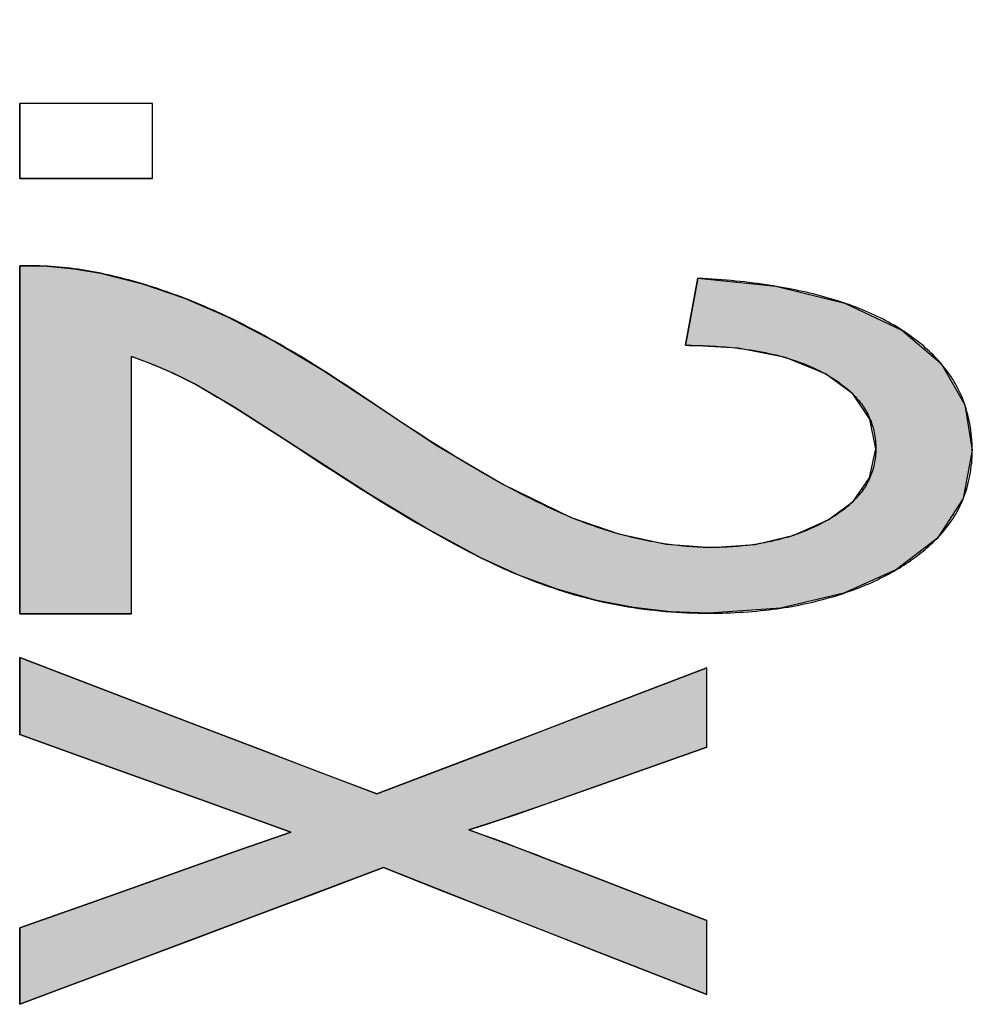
# Model space of a CAD drawing. Header units: millimetres. Extents: x -360 to -91, y -544 to -437.
# Tile 7 of 40: x -183.23 to -181.22, y -513.17 to -511.09. Entities that reach past the tile are written whole.
import ezdxf

# ---------------------------------------------------------------- set-up
doc = ezdxf.new("R2010")
doc.units = ezdxf.units.MM
doc.header["$LTSCALE"] = 16.335
doc.layers.get('0').update_dxf_attribs({"linetype": 'CONTINUOUS'})

msp = doc.modelspace()

# ---------------------------------------------------------------- hatches: boundary and pattern name
h = msp.add_hatch(color=256)
h.dxf.hatch_style = 1
h.paths.add_polyline_path([(-183.2294, -485.1432), (-183.2294, -484.268), (-183.1719, -484.2689), (-183.1146, -484.2749), (-183.0592, -484.2859), (-183.0591, -484.286), (-182.9713, -484.3122), (-182.9704, -484.3125), (-182.8818, -484.348), (-182.7928, -484.3929), (-182.6912, -484.4557), (-182.5919, -484.5259), (-182.5905, -484.527), (-182.4905, -484.605), (-182.4787, -484.6145), (-182.4564, -484.6324), (-182.4343, -484.6499), (-182.4124, -484.667), (-182.3907, -484.6838), (-182.3805, -484.6916), (-182.3502, -484.7154), (-182.3289, -484.7304), (-182.3285, -484.7307), (-182.3072, -484.7464), (-182.286, -484.7617), (-182.2755, -484.7692), (-182.265, -484.7766), (-182.2545, -484.7839), (-182.2441, -484.7911), (-182.2336, -484.7982), (-182.2232, -484.8052), (-182.2127, -484.8121), (-182.2095, -484.8143), (-182.2078, -484.8153), (-182.2048, -484.8172), (-182.1934, -484.8246), (-182.1819, -484.8318), (-182.1704, -484.8389), (-182.1589, -484.8459), (-182.1474, -484.8528), (-182.1359, -484.8595), (-182.1244, -484.8661), (-182.1129, -484.8726), (-182.1015, -484.879), (-182.09, -484.8853), (-182.0785, -484.8914), (-182.067, -484.8974), (-182.0576, -484.902), (-182.0483, -484.9063), (-182.0389, -484.9106), (-182.0296, -484.9147), (-182.0203, -484.9187), (-182.011, -484.9225), (-182.0018, -484.9262), (-181.9925, -484.9298), (-181.9833, -484.9332), (-181.9741, -484.9365), (-181.965, -484.9396), (-181.9559, -484.9426), (-181.9469, -484.9454), (-181.9379, -484.9481), (-181.929, -484.9507), (-181.92, -484.9531), (-181.9111, -484.9554), (-181.9023, -484.9576), (-181.8934, -484.9596), (-181.8846, -484.9615), (-181.8758, -484.9632), (-181.8671, -484.9648), (-181.867, -484.9649), (-181.8658, -484.9651), (-181.8598, -484.9661), (-181.8537, -484.967), (-181.8477, -484.9679), (-181.8417, -484.9688), (-181.8357, -484.9695), (-181.8298, -484.9702), (-181.8238, -484.9709), (-181.8179, -484.9714), (-181.812, -484.9719), (-181.8061, -484.9723), (-181.8002, -484.9727), (-181.7943, -484.973), (-181.7885, -484.9732), (-181.7826, -484.9734), (-181.7768, -484.9735), (-181.771, -484.9735), (-181.7615, -484.9735), (-181.7522, -484.9732), (-181.7429, -484.9729), (-181.7337, -484.9723), (-181.7246, -484.9716), (-181.7156, -484.9708), (-181.7066, -484.9698), (-181.6977, -484.9686), (-181.689, -484.9673), (-181.6803, -484.9659), (-181.6716, -484.9642), (-181.6631, -484.9625), (-181.6546, -484.9605), (-181.6463, -484.9584), (-181.638, -484.9562), (-181.6298, -484.9538), (-181.6217, -484.9512), (-181.6137, -484.9485), (-181.6058, -484.9457), (-181.598, -484.9425), (-181.5973, -484.9424), (-181.5903, -484.9395), (-181.5827, -484.9361), (-181.5752, -484.9326), (-181.5678, -484.929), (-181.5605, -484.9252), (-181.5533, -484.9212), (-181.5462, -484.9171), (-181.5392, -484.9128), (-181.5322, -484.9084), (-181.5254, -484.9038), (-181.5222, -484.9016), (-181.5191, -484.8993), (-181.516, -484.897), (-181.513, -484.8947), (-181.51, -484.8924), (-181.507, -484.8901), (-181.5041, -484.8877), (-181.5013, -484.8853), (-181.4985, -484.8829), (-181.4958, -484.8804), (-181.4931, -484.878), (-181.4904, -484.8755), (-181.4878, -484.873), (-181.4853, -484.8705), (-181.4828, -484.8679), (-181.4804, -484.8653), (-181.478, -484.8628), (-181.4756, -484.8602), (-181.4733, -484.8575), (-181.4717, -484.8555), (-181.4702, -484.8542), (-181.4693, -484.8527), (-181.4667, -484.8495), (-181.4642, -484.8463), (-181.4618, -484.843), (-181.4595, -484.8397), (-181.4572, -484.8363), (-181.455, -484.8329), (-181.4528, -484.8295), (-181.4508, -484.8261), (-181.4488, -484.8226), (-181.4469, -484.819), (-181.445, -484.8154), (-181.4433, -484.8118), (-181.4416, -484.8081), (-181.44, -484.8043), (-181.4385, -484.8005), (-181.437, -484.7966), (-181.4356, -484.7925), (-181.4343, -484.7884), (-181.433, -484.7841), (-181.4319, -484.7798), (-181.4308, -484.7755), (-181.4298, -484.7711), (-181.4289, -484.7666), (-181.428, -484.7621), (-181.4273, -484.7575), (-181.4267, -484.7529), (-181.4261, -484.7481), (-181.4256, -484.7434), (-181.4252, -484.7386), (-181.4249, -484.7337), (-181.4246, -484.7288), (-181.4245, -484.7238), (-181.4246, -484.7186), (-181.4247, -484.7134), (-181.425, -484.7083), (-181.4254, -484.7032), (-181.4259, -484.6982), (-181.4265, -484.6932), (-181.4271, -484.6883), (-181.4279, -484.6835), (-181.4288, -484.6787), (-181.4298, -484.6739), (-181.4309, -484.6692), (-181.4321, -484.6645), (-181.4334, -484.6599), (-181.4347, -484.6554), (-181.4362, -484.6509), (-181.4377, -484.6467), (-181.4392, -484.6426), (-181.4409, -484.6385), (-181.4426, -484.6345), (-181.4445, -484.6305), (-181.4464, -484.6266), (-181.4484, -484.6227), (-181.4505, -484.6189), (-181.4527, -484.615), (-181.455, -484.6113), (-181.4574, -484.6075), (-181.4599, -484.6038), (-181.4625, -484.6001), (-181.4652, -484.5965), (-181.4679, -484.5929), (-181.4708, -484.5893), (-181.4728, -484.5869), (-181.4752, -484.5842), (-181.4776, -484.5815), (-181.48, -484.5788), (-181.4825, -484.5762), (-181.4851, -484.5735), (-181.4878, -484.5709), (-181.4905, -484.5683), (-181.4932, -484.5657), (-181.496, -484.5631), (-181.4989, -484.5606), (-181.5018, -484.558), (-181.5048, -484.5555), (-181.5079, -484.553), (-181.511, -484.5505), (-181.5142, -484.5481), (-181.5174, -484.5457), (-181.5207, -484.5432), (-181.524, -484.5408), (-181.5274, -484.5385), (-181.5309, -484.5361), (-181.5378, -484.5317), (-181.5448, -484.5275), (-181.5519, -484.5235), (-181.5592, -484.5195), (-181.5666, -484.5157), (-181.5741, -484.5121), (-181.5818, -484.5085), (-181.5896, -484.5052), (-181.5975, -484.5019), (-181.6056, -484.4988), (-181.6138, -484.4959), (-181.6221, -484.4931), (-181.6306, -484.4904), (-181.6393, -484.4879), (-181.648, -484.4855), (-181.6569, -484.4832), (-181.6659, -484.4811), (-181.675, -484.4791), (-181.6843, -484.4773), (-181.6936, -484.4756), (-181.7031, -484.474), (-181.7127, -484.4725), (-181.7234, -484.4711), (-181.7342, -484.4698), (-181.7451, -484.4686), (-181.7562, -484.4676), (-181.7674, -484.4668), (-181.7788, -484.4661), (-181.7903, -484.4656), (-181.8019, -484.4652), (-181.8137, -484.465), (-181.8256, -484.4649), (-181.7997, -484.2985), (-181.6436, -484.3168), (-181.629, -484.3197), (-181.4914, -484.3596), (-181.4887, -484.3607), (-181.3696, -484.4269), (-181.2869, -484.5108), (-181.2368, -484.614), (-181.2212, -484.7274), (-181.2381, -484.8426), (-181.2385, -484.8441), (-181.2932, -484.9472), (-181.3808, -485.0297), (-181.4915, -485.0899), (-181.4925, -485.0903), (-181.6257, -485.1285), (-181.7765, -485.1413), (-181.8571, -485.1376), (-181.9354, -485.1268), (-181.9356, -485.1268), (-182.0126, -485.1088), (-182.0934, -485.0814), (-182.0939, -485.0811), (-182.1749, -485.0449), (-182.1755, -485.0446), (-182.257, -485), (-182.3738, -484.9237), (-182.4883, -484.8413), (-182.4901, -484.8399), (-182.6067, -484.7505), (-182.6079, -484.7495), (-182.6465, -484.7193), (-182.6628, -484.7066), (-182.6913, -484.6843), (-182.7242, -484.6594), (-182.7446, -484.6439), (-182.758, -484.6338), (-182.7714, -484.6239), (-182.7757, -484.6206), (-182.7778, -484.6192), (-182.7805, -484.6172), (-182.7967, -484.6055), (-182.8129, -484.594), (-182.829, -484.5827), (-182.8449, -484.5718), (-182.8607, -484.5611), (-182.8678, -484.5567), (-182.8749, -484.5524), (-182.882, -484.5482), (-182.8891, -484.544), (-182.8963, -484.5399), (-182.9035, -484.5359), (-182.9108, -484.5319), (-182.918, -484.5281), (-182.9253, -484.5243), (-182.9327, -484.5206), (-182.94, -484.5169), (-182.9475, -484.5133), (-182.955, -484.5097), (-182.9626, -484.5062), (-182.9702, -484.5028), (-182.9779, -484.4994), (-182.9856, -484.4961), (-182.9934, -484.4929), (-182.9934, -485.1432)])
h.paths.add_polyline_path([(-183.2294, -512.3442), (-183.2294, -511.6105), (-183.1718, -511.6112), (-183.1148, -511.6164), (-183.0593, -511.6258), (-183.0591, -511.6258), (-182.9714, -511.6481), (-182.9704, -511.6484), (-182.8818, -511.6787), (-182.7928, -511.7168), (-182.6912, -511.7701), (-182.5919, -511.8294), (-182.5905, -511.8303), (-182.4904, -511.8961), (-182.4784, -511.9043), (-182.4555, -511.9198), (-182.4328, -511.9349), (-182.4102, -511.9497), (-182.3879, -511.9641), (-182.3767, -511.9713), (-182.3502, -511.9888), (-182.3308, -512.0002), (-182.3303, -512.0005), (-182.3168, -512.0089), (-182.3033, -512.0171), (-182.285, -512.0282), (-182.2667, -512.039), (-182.2576, -512.0443), (-182.2485, -512.0496), (-182.2395, -512.0547), (-182.2304, -512.0599), (-182.2213, -512.0649), (-182.2122, -512.0699), (-182.2095, -512.0715), (-182.2081, -512.0722), (-182.2048, -512.0739), (-182.1941, -512.0797), (-182.1834, -512.0853), (-182.1727, -512.0909), (-182.1619, -512.0964), (-182.1512, -512.1017), (-182.1404, -512.107), (-182.1297, -512.1122), (-182.1189, -512.1174), (-182.1082, -512.1224), (-182.0974, -512.1273), (-182.0867, -512.1322), (-182.0828, -512.1339), (-182.0749, -512.1374), (-182.067, -512.1408), (-182.0602, -512.1435), (-182.0535, -512.1462), (-182.0467, -512.1488), (-182.0399, -512.1514), (-182.0332, -512.1539), (-182.0264, -512.1563), (-182.0197, -512.1587), (-182.013, -512.161), (-182.0063, -512.1632), (-181.9996, -512.1654), (-181.9929, -512.1675), (-181.9863, -512.1696), (-181.9796, -512.1716), (-181.973, -512.1736), (-181.9663, -512.1755), (-181.965, -512.1759), (-181.9584, -512.1777), (-181.9517, -512.1794), (-181.9451, -512.1811), (-181.9385, -512.1828), (-181.932, -512.1843), (-181.9254, -512.1859), (-181.9189, -512.1873), (-181.9123, -512.1887), (-181.9058, -512.1901), (-181.8993, -512.1913), (-181.8928, -512.1925), (-181.8864, -512.1937), (-181.8799, -512.1948), (-181.8735, -512.1958), (-181.8671, -512.1968), (-181.867, -512.1968), (-181.8658, -512.197), (-181.8598, -512.1978), (-181.8537, -512.1986), (-181.8477, -512.1994), (-181.8417, -512.2001), (-181.8357, -512.2007), (-181.8298, -512.2013), (-181.8238, -512.2018), (-181.8179, -512.2023), (-181.812, -512.2027), (-181.8061, -512.203), (-181.8002, -512.2033), (-181.7943, -512.2036), (-181.7885, -512.2038), (-181.7826, -512.2039), (-181.7768, -512.204), (-181.771, -512.204), (-181.7654, -512.204), (-181.7598, -512.2039), (-181.7542, -512.2038), (-181.7487, -512.2037), (-181.7432, -512.2035), (-181.7377, -512.2032), (-181.7323, -512.2029), (-181.7269, -512.2026), (-181.7215, -512.2022), (-181.7162, -512.2018), (-181.7108, -512.2013), (-181.7056, -512.2008), (-181.7003, -512.2002), (-181.6951, -512.1996), (-181.6899, -512.199), (-181.6847, -512.1983), (-181.6795, -512.1975), (-181.6792, -512.1975), (-181.6789, -512.1974), (-181.6745, -512.1968), (-181.6695, -512.1959), (-181.6645, -512.1951), (-181.6595, -512.1942), (-181.6546, -512.1932), (-181.6497, -512.1922), (-181.6449, -512.1912), (-181.64, -512.1901), (-181.6352, -512.189), (-181.6305, -512.1878), (-181.6257, -512.1866), (-181.621, -512.1853), (-181.6163, -512.184), (-181.6117, -512.1827), (-181.6071, -512.1813), (-181.6025, -512.1799), (-181.598, -512.1783), (-181.597, -512.1781), (-181.5929, -512.1767), (-181.5887, -512.1752), (-181.5845, -512.1737), (-181.5804, -512.1721), (-181.5763, -512.1705), (-181.5722, -512.1688), (-181.5681, -512.1672), (-181.5641, -512.1654), (-181.5601, -512.1637), (-181.5561, -512.1619), (-181.5522, -512.1601), (-181.5483, -512.1582), (-181.5444, -512.1563), (-181.5405, -512.1543), (-181.5367, -512.1523), (-181.5329, -512.1503), (-181.5292, -512.1482), (-181.5254, -512.1461), (-181.5222, -512.1442), (-181.519, -512.1423), (-181.5159, -512.1404), (-181.5129, -512.1385), (-181.5098, -512.1365), (-181.5069, -512.1346), (-181.504, -512.1326), (-181.5011, -512.1306), (-181.4983, -512.1285), (-181.4955, -512.1265), (-181.4928, -512.1244), (-181.4902, -512.1223), (-181.4876, -512.1202), (-181.485, -512.1181), (-181.4825, -512.116), (-181.4801, -512.1138), (-181.4777, -512.1116), (-181.4754, -512.1094), (-181.4721, -512.107), (-181.4708, -512.105), (-181.4681, -512.1023), (-181.4654, -512.0995), (-181.4629, -512.0967), (-181.4604, -512.0938), (-181.458, -512.091), (-181.4557, -512.0881), (-181.4535, -512.0851), (-181.4513, -512.0821), (-181.4492, -512.0791), (-181.4473, -512.0761), (-181.4453, -512.073), (-181.4435, -512.0698), (-181.4418, -512.0666), (-181.4401, -512.0634), (-181.4385, -512.0601), (-181.437, -512.0568), (-181.4356, -512.0533), (-181.4343, -512.0499), (-181.433, -512.0463), (-181.4319, -512.0427), (-181.4308, -512.0391), (-181.4298, -512.0354), (-181.4289, -512.0317), (-181.428, -512.0279), (-181.4273, -512.0241), (-181.4267, -512.0202), (-181.4261, -512.0162), (-181.4256, -512.0122), (-181.4252, -512.0082), (-181.4249, -512.0041), (-181.4246, -512), (-181.4245, -511.9958), (-181.4246, -511.9915), (-181.4247, -511.9871), (-181.425, -511.9829), (-181.4254, -511.9786), (-181.4259, -511.9744), (-181.4265, -511.9702), (-181.4271, -511.9661), (-181.4279, -511.962), (-181.4288, -511.958), (-181.4298, -511.954), (-181.4309, -511.95), (-181.4321, -511.9461), (-181.4334, -511.9423), (-181.4347, -511.9385), (-181.4362, -511.9347), (-181.4377, -511.9312), (-181.4392, -511.9277), (-181.4409, -511.9243), (-181.4426, -511.9209), (-181.4445, -511.9176), (-181.4464, -511.9143), (-181.4484, -511.911), (-181.4505, -511.9077), (-181.4527, -511.9045), (-181.455, -511.9014), (-181.4574, -511.8982), (-181.4599, -511.8951), (-181.4625, -511.892), (-181.4652, -511.8889), (-181.4679, -511.8859), (-181.4708, -511.8829), (-181.4729, -511.8808), (-181.4734, -511.88), (-181.4745, -511.8792), (-181.4751, -511.8786), (-181.4775, -511.8763), (-181.48, -511.874), (-181.4825, -511.8718), (-181.4851, -511.8696), (-181.4877, -511.8674), (-181.4904, -511.8652), (-181.4932, -511.863), (-181.496, -511.8608), (-181.4989, -511.8587), (-181.5018, -511.8565), (-181.5048, -511.8544), (-181.5079, -511.8523), (-181.511, -511.8502), (-181.5142, -511.8481), (-181.5174, -511.8461), (-181.5207, -511.844), (-181.524, -511.842), (-181.5274, -511.84), (-181.5309, -511.838), (-181.5367, -511.8349), (-181.5426, -511.8319), (-181.5486, -511.8289), (-181.5547, -511.826), (-181.5609, -511.8233), (-181.5671, -511.8206), (-181.5735, -511.8179), (-181.58, -511.8154), (-181.5865, -511.813), (-181.5932, -511.8106), (-181.6, -511.8083), (-181.6068, -511.8061), (-181.6138, -511.804), (-181.6209, -511.802), (-181.628, -511.8001), (-181.6353, -511.7982), (-181.6426, -511.7965), (-181.65, -511.7948), (-181.6576, -511.7932), (-181.6652, -511.7917), (-181.6729, -511.7903), (-181.6807, -511.7889), (-181.6886, -511.7876), (-181.6965, -511.7864), (-181.7046, -511.7853), (-181.7127, -511.7843), (-181.7146, -511.7841), (-181.715, -511.784), (-181.7153, -511.784), (-181.7211, -511.7833), (-181.7277, -511.7826), (-181.7344, -511.7819), (-181.7411, -511.7813), (-181.7478, -511.7808), (-181.7546, -511.7802), (-181.7615, -511.7798), (-181.7684, -511.7794), (-181.7754, -511.779), (-181.7824, -511.7787), (-181.7894, -511.7784), (-181.7966, -511.7782), (-181.8037, -511.778), (-181.811, -511.7779), (-181.8182, -511.7779), (-181.8256, -511.7778), (-181.7997, -511.6365), (-181.6461, -511.6517), (-181.64, -511.6527), (-181.6338, -511.6537), (-181.6267, -511.6549), (-181.4919, -511.6883), (-181.4883, -511.6896), (-181.3696, -511.7457), (-181.2876, -511.8157), (-181.2865, -511.8169), (-181.2371, -511.9034), (-181.2212, -511.9989), (-181.2405, -512.1011), (-181.2947, -512.1841), (-181.295, -512.1844), (-181.3808, -512.2506), (-181.4889, -512.2995), (-181.4913, -512.3002), (-181.4948, -512.3014), (-181.625, -512.332), (-181.6257, -512.3321), (-181.7765, -512.3427), (-181.8571, -512.3397), (-181.9355, -512.3307), (-182.0126, -512.3159), (-182.0934, -512.2932), (-182.0939, -512.293), (-182.1749, -512.2631), (-182.1755, -512.2629), (-182.257, -512.226), (-182.3738, -512.1627), (-182.4883, -512.0941), (-182.4901, -512.0929), (-182.6067, -512.0182), (-182.6238, -512.007), (-182.6913, -511.9627), (-182.7114, -511.9501), (-182.7385, -511.9327), (-182.7582, -511.9202), (-182.7713, -511.912), (-182.7757, -511.9092), (-182.7778, -511.9081), (-182.7805, -511.9064), (-182.7967, -511.8965), (-182.8129, -511.8868), (-182.829, -511.8773), (-182.8449, -511.8681), (-182.8607, -511.8591), (-182.8678, -511.8554), (-182.8749, -511.8518), (-182.882, -511.8482), (-182.8891, -511.8447), (-182.8963, -511.8412), (-182.9035, -511.8378), (-182.9108, -511.8345), (-182.918, -511.8312), (-182.9253, -511.828), (-182.9327, -511.8249), (-182.94, -511.8218), (-182.9475, -511.8187), (-182.955, -511.8157), (-182.9626, -511.8128), (-182.9702, -511.8099), (-182.9779, -511.807), (-182.9809, -511.8059), (-182.9871, -511.8037), (-182.9934, -511.8015), (-182.9934, -512.3442)])
h.paths.add_polyline_path([(-183.2294, -496.5517), (-183.1462, -496.5109), (-182.4627, -496.1756), (-182.2158, -496.3021), (-181.7806, -496.5251), (-181.7806, -496.3204), (-182.123, -496.1498), (-182.1488, -496.1368), (-182.1749, -496.1238), (-182.1753, -496.1236), (-182.2012, -496.111), (-182.228, -496.0982), (-182.2285, -496.0979), (-182.2286, -496.0979), (-182.2826, -496.0727), (-182.2694, -496.0672), (-182.2428, -496.056), (-182.2299, -496.0505), (-182.2277, -496.0496), (-182.2261, -496.0489), (-182.2188, -496.0458), (-182.1972, -496.0365), (-182.1755, -496.0269), (-182.155, -496.0178), (-182.1342, -496.0085), (-181.7806, -495.8467), (-181.7806, -495.6322), (-182.2444, -495.8604), (-182.4763, -495.9745), (-183.1471, -495.645), (-183.2294, -495.6045), (-183.2294, -495.8124), (-182.6578, -496.0784), (-182.7792, -496.1336), (-183.2294, -496.3413)])
h.paths.add_polyline_path([(-183.2294, -487.2144), (-182.9738, -487.0923), (-182.7048, -486.964), (-182.4627, -486.8487), (-182.2004, -486.9792), (-182.1634, -486.9976), (-181.903, -487.1274), (-181.7806, -487.1884), (-181.7806, -486.9892), (-182.123, -486.8237), (-182.1401, -486.8152), (-182.1574, -486.8068), (-182.1749, -486.7985), (-182.1753, -486.7982), (-182.2251, -486.775), (-182.228, -486.7736), (-182.2336, -486.7711), (-182.2826, -486.7489), (-182.2561, -486.7382), (-182.2295, -486.7273), (-182.2279, -486.7266), (-182.2277, -486.7265), (-182.2275, -486.7264), (-182.208, -486.7183), (-182.1864, -486.7092), (-182.1653, -486.7002), (-182.1446, -486.6913), (-182.1308, -486.6852), (-182.1203, -486.6806), (-181.7806, -486.5302), (-181.7806, -486.3231), (-182.165, -486.5057), (-182.1963, -486.5206), (-182.4763, -486.6538), (-182.7273, -486.5345), (-182.9784, -486.4154), (-183.2294, -486.2964), (-183.2294, -486.4971), (-183.0388, -486.5828), (-182.6578, -486.7544), (-182.7792, -486.808), (-182.9293, -486.8752), (-183.2294, -487.0096)])
h.paths.add_polyline_path([(-183.2294, -506.7252), (-183.2294, -506.5342), (-183.0793, -506.4713), (-182.9293, -506.4083), (-182.7792, -506.3452), (-182.7387, -506.3285), (-182.6578, -506.2949), (-182.8483, -506.214), (-183.0388, -506.133), (-183.2294, -506.0519), (-183.2294, -505.8614), (-182.9784, -505.9745), (-182.7273, -506.0874), (-182.4763, -506.2001), (-182.2444, -506.0958), (-182.0125, -505.9914), (-181.7806, -505.8868), (-181.7806, -506.0833), (-182.007, -506.178), (-182.1203, -506.2253), (-182.1244, -506.227), (-182.1342, -506.2311), (-182.155, -506.2396), (-182.1755, -506.248), (-182.1972, -506.2566), (-182.2295, -506.2693), (-182.2561, -506.2796), (-182.2826, -506.2897), (-182.2337, -506.3105), (-182.228, -506.3129), (-182.225, -506.3142), (-182.1772, -506.3352), (-182.1736, -506.3369), (-182.123, -506.36), (-182.0088, -506.4118), (-181.7806, -506.5152), (-181.7806, -506.701), (-182.0079, -506.5953), (-182.2353, -506.4895), (-182.4627, -506.3834), (-182.7182, -506.4976), (-182.9738, -506.6115)])
h.paths.add_polyline_path([(-183.2294, -513.1673), (-182.9738, -513.0716), (-182.8515, -513.0257), (-182.7292, -512.9797), (-182.6087, -512.9342), (-182.4627, -512.8791), (-182.3339, -512.9299), (-182.2816, -512.9505), (-182.2353, -512.9687), (-182.1826, -512.9894), (-182.1216, -513.0134), (-182.0079, -513.058), (-181.7806, -513.147), (-181.7806, -512.9904), (-181.8947, -512.9467), (-182.0088, -512.903), (-182.123, -512.8593), (-182.1753, -512.839), (-182.2242, -512.8208), (-182.228, -512.8194), (-182.2338, -512.8173), (-182.2826, -512.7997), (-182.2508, -512.7895), (-182.2318, -512.7832), (-182.2277, -512.7819), (-182.2256, -512.7812), (-182.2194, -512.7792), (-182.1891, -512.769), (-182.1687, -512.7621), (-182.1411, -512.7526), (-182.1286, -512.7481), (-182.1203, -512.7452), (-182.007, -512.7051), (-181.7806, -512.6248), (-181.7806, -512.4577), (-182.0125, -512.5467), (-182.1284, -512.5911), (-182.1943, -512.6162), (-182.2444, -512.6354), (-182.2836, -512.6504), (-182.3325, -512.669), (-182.4763, -512.7238), (-182.6018, -512.6761), (-182.7273, -512.6282), (-182.8529, -512.5803), (-182.9784, -512.5323), (-183.2294, -512.436), (-183.2294, -512.5981), (-183.0388, -512.667), (-182.8483, -512.7356), (-182.6578, -512.8041), (-182.7792, -512.8468), (-182.9293, -512.9001), (-183.0793, -512.9533), (-183.2294, -513.0064)])
h.paths.add_polyline_path([(-181.3696, -484.4269), (-181.3613, -484.4334), (-181.3533, -484.44), (-181.3456, -484.4467), (-181.338, -484.4535), (-181.3308, -484.4604), (-181.3237, -484.4673), (-181.3169, -484.4744), (-181.3104, -484.4815), (-181.3041, -484.4888), (-181.298, -484.4961), (-181.2922, -484.5035), (-181.2869, -484.5108)])
h.paths.add_polyline_path([(-183.0584, -511.6259), (-183.0511, -511.6275), (-183.0438, -511.6291), (-183.0365, -511.6308), (-183.0292, -511.6326), (-183.0219, -511.6343), (-183.0145, -511.6362), (-183.0072, -511.6381), (-182.9998, -511.64), (-182.9925, -511.6421), (-182.9851, -511.6441), (-182.9777, -511.6462), (-182.9714, -511.6481), (-183.0584, -511.626)])

# ---------------------------------------------------------------- linework, layer by layer
at = {"color": 7, "linetype": 'Continuous'}
for p, q in [((-182.9497, -511.2676), (-183.2294, -511.2676)), ((-182.9497, -511.2676), (-183.2294, -511.2676)), ((-183.2294, -511.2676), (-183.2294, -511.426)), ((-183.2294, -511.426), (-183.2294, -511.2676)), ((-182.9497, -511.426), (-182.9497, -511.2676)), ((-182.9497, -511.426), (-182.9497, -511.2676)), ((-182.9497, -511.426), (-183.2294, -511.426)), ((-183.2294, -511.426), (-182.9497, -511.426)), ((-183.2294, -511.6105), (-183.2294, -512.3442)), ((-183.2294, -512.3442), (-183.2294, -511.6105)), ((-181.8256, -511.7778), (-181.7997, -511.6365)), ((-181.7997, -511.6365), (-181.8256, -511.7778)), ((-181.64, -511.6527), (-181.6461, -511.6517)), ((-181.6338, -511.6537), (-181.64, -511.6527)), ((-181.6265, -511.655), (-181.6338, -511.6537)), ((-182.8818, -511.6787), (-182.7928, -511.7168)), ((-182.7928, -511.7168), (-182.8056, -511.7109)), ((-182.7928, -511.7168), (-182.6912, -511.7701)), ((-181.3696, -511.7457), (-181.2869, -511.8163)), ((-182.9934, -511.8015), (-182.9871, -511.8037)), ((-182.9471, -511.8189), (-182.9934, -511.8015)), ((-182.9934, -512.3442), (-182.9934, -511.8015)), ((-182.9934, -512.3442), (-182.9934, -511.8015)), ((-182.8607, -511.8591), (-182.8449, -511.8681)), ((-182.8449, -511.8681), (-182.829, -511.8773)), ((-182.829, -511.8773), (-182.8129, -511.8868)), ((-182.8129, -511.8868), (-182.7967, -511.8965)), ((-182.7967, -511.8965), (-182.7805, -511.9064)), ((-182.7805, -511.9064), (-182.7713, -511.912)), ((-182.7713, -511.912), (-182.7582, -511.9202)), ((-182.7582, -511.9202), (-182.7385, -511.9327)), ((-182.4328, -511.9349), (-182.4555, -511.9198)), ((-182.7385, -511.9327), (-182.7114, -511.9501)), ((-182.7114, -511.9501), (-182.6748, -511.9737)), ((-182.4102, -511.9497), (-182.4328, -511.9349)), ((-182.3879, -511.9641), (-182.4102, -511.9497)), ((-182.3701, -511.9755), (-182.3879, -511.9641)), ((-182.6748, -511.9737), (-182.6445, -511.9934)), ((-182.3501, -511.9882), (-182.3701, -511.9755)), ((-182.3303, -512.0005), (-182.3501, -511.9882)), ((-182.3168, -512.0089), (-182.3303, -512.0005)), ((-182.3033, -512.0171), (-182.3168, -512.0089)), ((-182.285, -512.0282), (-182.3033, -512.0171)), ((-182.2667, -512.039), (-182.285, -512.0282)), ((-182.2095, -512.0715), (-182.067, -512.1408)), ((-182.067, -512.1408), (-182.0749, -512.1374)), ((-181.2948, -512.1843), (-181.3808, -512.2506)), ((-182.1755, -512.2629), (-182.257, -512.226)), ((-182.257, -512.226), (-182.2452, -512.2317)), ((-182.0939, -512.293), (-182.1755, -512.2629)), ((-182.0126, -512.3159), (-182.0939, -512.293)), ((-182.9934, -512.3442), (-183.2294, -512.3442)), ((-183.2294, -512.3442), (-182.9934, -512.3442)), ((-182.9784, -512.5323), (-183.2294, -512.436)), ((-183.2294, -512.436), (-183.2294, -512.5981)), ((-183.2294, -512.5981), (-183.2294, -512.436)), ((-181.7806, -512.4577), (-182.0125, -512.5467)), ((-182.0125, -512.5467), (-181.7806, -512.4577)), ((-181.7806, -512.6248), (-181.7806, -512.4577)), ((-181.7806, -512.6248), (-181.7806, -512.4577)), ((-182.2444, -512.6354), (-182.0125, -512.5467)), ((-182.0125, -512.5467), (-182.1284, -512.5911)), ((-182.1284, -512.5911), (-182.3325, -512.669)), ((-182.7273, -512.6282), (-182.4763, -512.7238)), ((-182.4763, -512.7238), (-182.2444, -512.6354)), ((-182.007, -512.7051), (-181.7806, -512.6248)), ((-182.3325, -512.669), (-182.4763, -512.7238)), ((-182.1411, -512.7526), (-182.007, -512.7051)), ((-182.6578, -512.8041), (-182.8483, -512.7356)), ((-182.8483, -512.7356), (-182.6578, -512.8041)), ((-182.1203, -512.7452), (-182.1736, -512.7638)), ((-182.1687, -512.7621), (-182.1411, -512.7526)), ((-182.2508, -512.7895), (-182.2194, -512.7792)), ((-182.1736, -512.7638), (-182.2277, -512.7819)), ((-182.2194, -512.7792), (-182.1891, -512.769)), ((-182.1891, -512.769), (-182.1687, -512.7621)), ((-182.2277, -512.7819), (-182.2826, -512.7997)), ((-182.2826, -512.7997), (-182.2508, -512.7895)), ((-182.2524, -512.8106), (-182.2826, -512.7997)), ((-182.7792, -512.8468), (-182.6578, -512.8041)), ((-182.6578, -512.8041), (-182.7792, -512.8468)), ((-182.228, -512.8194), (-182.2524, -512.8106)), ((-182.2012, -512.8293), (-182.228, -512.8194)), ((-182.1749, -512.8392), (-182.2012, -512.8293)), ((-182.1753, -512.839), (-182.123, -512.8593)), ((-182.1574, -512.8459), (-182.1749, -512.8392)), ((-182.7792, -512.8468), (-182.9293, -512.9001)), ((-182.1401, -512.8525), (-182.1574, -512.8459)), ((-182.123, -512.8593), (-182.1401, -512.8525)), ((-182.0088, -512.903), (-182.123, -512.8593)), ((-182.4627, -512.8791), (-182.7292, -512.9797)), ((-182.6087, -512.9342), (-182.4627, -512.8791)), ((-182.2353, -512.9687), (-182.4627, -512.8791)), ((-182.4627, -512.8791), (-182.3339, -512.9299)), ((-182.9293, -512.9001), (-183.0793, -512.9533)), ((-181.8947, -512.9467), (-182.0088, -512.903)), ((-182.7292, -512.9797), (-182.6087, -512.9342)), ((-182.3339, -512.9299), (-182.1216, -513.0134)), ((-181.7806, -512.9904), (-181.8947, -512.9467)), ((-183.0793, -512.9533), (-183.2294, -513.0064)), ((-182.7292, -512.9797), (-182.9738, -513.0716)), ((-182.0079, -513.058), (-182.2353, -512.9687)), ((-183.2294, -513.0064), (-183.2294, -513.1673)), ((-183.2294, -513.1673), (-183.2294, -513.0064)), ((-181.7806, -513.147), (-181.7806, -512.9904)), ((-181.7806, -513.147), (-181.7806, -512.9904)), ((-182.1216, -513.0134), (-182.0079, -513.058)), ((-182.9738, -513.0716), (-183.2294, -513.1673)), ((-183.2294, -513.1673), (-182.9738, -513.0716)), ((-181.7806, -513.147), (-182.0079, -513.058)), ((-182.0079, -513.058), (-181.7806, -513.147))]:
    msp.add_line(p, q, dxfattribs=at)
for points in [[(-183.0584, -511.6259), (-183.0664, -511.6243), (-183.0744, -511.6228), (-183.0825, -511.6213), (-183.0905, -511.6199), (-183.0985, -511.6186), (-183.1066, -511.6175), (-183.1146, -511.6164), (-183.1227, -511.6153), (-183.1308, -511.6144), (-183.1389, -511.6136), (-183.147, -511.6129), (-183.1551, -511.6122), (-183.1632, -511.6117), (-183.1714, -511.6112), (-183.1796, -511.6108), (-183.1878, -511.6105), (-183.1961, -511.6103), (-183.2044, -511.6102), (-183.2127, -511.6102), (-183.221, -511.6103), (-183.2294, -511.6105)], [(-183.2294, -511.6105), (-183.1718, -511.6112), (-183.1148, -511.6164), (-183.0592, -511.6258)], [(-183.0592, -511.6258), (-182.9708, -511.6483), (-182.8818, -511.6787)], [(-182.9704, -511.6484), (-182.9777, -511.6462), (-182.9851, -511.6441), (-182.9925, -511.6421), (-182.9998, -511.64), (-183.0072, -511.6381), (-183.0145, -511.6362), (-183.0219, -511.6343), (-183.0292, -511.6326), (-183.0365, -511.6308), (-183.0438, -511.6291), (-183.0511, -511.6275), (-183.0584, -511.6259)], [(-181.7997, -511.6365), (-181.6354, -511.6528), (-181.4897, -511.6889), (-181.3696, -511.7457)], [(-181.6461, -511.6517), (-181.6551, -511.6503), (-181.6642, -511.649), (-181.6734, -511.6477), (-181.6827, -511.6465), (-181.692, -511.6454), (-181.7014, -511.6443), (-181.7109, -511.6432), (-181.7204, -511.6422), (-181.73, -511.6413), (-181.7397, -511.6405), (-181.7495, -511.6397), (-181.7594, -511.6389), (-181.7693, -511.6382), (-181.7794, -511.6376), (-181.7895, -511.637), (-181.7997, -511.6365)], [(-182.8819, -511.6786), (-182.8893, -511.6758), (-182.8967, -511.6731), (-182.904, -511.6704), (-182.9114, -511.6677), (-182.9188, -511.6651), (-182.9262, -511.6626), (-182.9336, -511.6601), (-182.9409, -511.6576), (-182.9483, -511.6552), (-182.9557, -511.6529), (-182.963, -511.6506), (-182.9704, -511.6484)], [(-181.4919, -511.6883), (-181.4988, -511.686), (-181.5057, -511.6838), (-181.5127, -511.6816), (-181.5198, -511.6795), (-181.527, -511.6774), (-181.5342, -511.6754), (-181.5416, -511.6734), (-181.5489, -511.6715), (-181.5564, -511.6696), (-181.5639, -511.6678), (-181.5715, -511.666), (-181.5791, -511.6643), (-181.5869, -511.6626), (-181.5947, -511.661), (-181.6025, -511.6594), (-181.6104, -511.6579), (-181.6184, -511.6564), (-181.6265, -511.655)], [(-182.8056, -511.7109), (-182.8125, -511.7077), (-182.8195, -511.7046), (-182.8264, -511.7015), (-182.8334, -511.6985), (-182.8403, -511.6955), (-182.8472, -511.6926), (-182.8542, -511.6897), (-182.8611, -511.6869), (-182.868, -511.6841), (-182.8749, -511.6813), (-182.8819, -511.6786)], [(-181.3696, -511.7457), (-181.375, -511.7423), (-181.3806, -511.7389), (-181.3862, -511.7356), (-181.3919, -511.7324), (-181.3977, -511.7292), (-181.4035, -511.726), (-181.4094, -511.723), (-181.4154, -511.7199), (-181.4215, -511.717), (-181.4276, -511.714), (-181.4339, -511.7112), (-181.4402, -511.7084), (-181.4466, -511.7056), (-181.453, -511.7029), (-181.4595, -511.7002), (-181.4662, -511.6977), (-181.4728, -511.6951), (-181.4796, -511.6926), (-181.4865, -511.6902), (-181.4919, -511.6883)], [(-182.6587, -511.7886), (-182.6698, -511.7821), (-182.6809, -511.7757), (-182.692, -511.7694), (-182.7032, -511.7632), (-182.7143, -511.757), (-182.7255, -511.751), (-182.7367, -511.7451), (-182.7479, -511.7392), (-182.7591, -511.7335), (-182.7704, -511.7278), (-182.7816, -511.7223), (-182.7928, -511.7168)], [(-181.2865, -511.8169), (-181.2899, -511.8131), (-181.2933, -511.8093), (-181.2968, -511.8055), (-181.3003, -511.8018), (-181.304, -511.7981), (-181.3078, -511.7944), (-181.3116, -511.7907), (-181.3156, -511.7871), (-181.3196, -511.7835), (-181.3237, -511.7799), (-181.3279, -511.7764), (-181.3322, -511.7728), (-181.3365, -511.7693), (-181.341, -511.7659), (-181.3456, -511.7624), (-181.3502, -511.759), (-181.3549, -511.7556), (-181.3597, -511.7523), (-181.3646, -511.7489), (-181.3696, -511.7457)], [(-182.6912, -511.7701), (-182.5905, -511.8303), (-182.4902, -511.8963)], [(-181.8256, -511.7778), (-181.8182, -511.7779), (-181.811, -511.7779), (-181.8037, -511.778), (-181.7966, -511.7782), (-181.7894, -511.7784), (-181.7824, -511.7787), (-181.7754, -511.779), (-181.7684, -511.7794), (-181.7615, -511.7798), (-181.7546, -511.7802), (-181.7478, -511.7808), (-181.7411, -511.7813), (-181.7344, -511.7819), (-181.7277, -511.7826), (-181.7211, -511.7833), (-181.7146, -511.7841)], [(-181.5309, -511.838), (-181.6152, -511.8037), (-181.715, -511.784), (-181.8256, -511.7778)], [(-181.7146, -511.7841), (-181.7127, -511.7843), (-181.7046, -511.7853), (-181.6965, -511.7864), (-181.6886, -511.7876), (-181.6807, -511.7889), (-181.6729, -511.7903), (-181.6652, -511.7917), (-181.6576, -511.7932), (-181.65, -511.7948), (-181.6426, -511.7965), (-181.6353, -511.7982), (-181.628, -511.8001), (-181.6209, -511.802), (-181.6138, -511.804), (-181.6068, -511.8061), (-181.6, -511.8083), (-181.5932, -511.8106), (-181.5865, -511.813), (-181.58, -511.8154), (-181.5735, -511.8179), (-181.5671, -511.8206), (-181.5609, -511.8233), (-181.5547, -511.826), (-181.5486, -511.8289), (-181.5426, -511.8319), (-181.5367, -511.8349), (-181.5309, -511.838)], [(-182.9871, -511.8037), (-182.9809, -511.8059), (-182.9779, -511.807)], [(-182.5027, -511.8877), (-182.5155, -511.8791), (-182.5284, -511.8705), (-182.5411, -511.8621), (-182.5539, -511.8538), (-182.5666, -511.8456), (-182.5792, -511.8374), (-182.5919, -511.8294), (-182.6053, -511.821), (-182.6187, -511.8127), (-182.632, -511.8045), (-182.6454, -511.7965), (-182.6587, -511.7886)], [(-182.9779, -511.807), (-182.9702, -511.8099), (-182.9626, -511.8128), (-182.955, -511.8157), (-182.9475, -511.8187), (-182.94, -511.8218), (-182.9327, -511.8249), (-182.9253, -511.828), (-182.918, -511.8312), (-182.9108, -511.8345), (-182.9035, -511.8378), (-182.8963, -511.8412), (-182.8891, -511.8447), (-182.882, -511.8482), (-182.8749, -511.8518), (-182.8678, -511.8554), (-182.8607, -511.8591)], [(-182.8607, -511.8591), (-182.9028, -511.8382), (-182.9471, -511.8189)], [(-181.2869, -511.8163), (-181.2371, -511.9034), (-181.2212, -511.9989)], [(-181.2212, -511.9989), (-181.2214, -511.9917), (-181.2217, -511.9846), (-181.2221, -511.9776), (-181.2227, -511.9706), (-181.2234, -511.9637), (-181.2243, -511.9569), (-181.2253, -511.9502), (-181.2264, -511.9435), (-181.2277, -511.937), (-181.2291, -511.9305), (-181.2307, -511.9241), (-181.2324, -511.9177), (-181.2342, -511.9115), (-181.2361, -511.9053), (-181.2382, -511.8993), (-181.2405, -511.8933), (-181.2428, -511.8874), (-181.2453, -511.8816), (-181.2479, -511.8758), (-181.2507, -511.8702), (-181.2536, -511.8646), (-181.2567, -511.859), (-181.2599, -511.8536), (-181.2632, -511.8482), (-181.2667, -511.8428), (-181.2704, -511.8375), (-181.2742, -511.8323), (-181.2782, -511.8271), (-181.2823, -511.822), (-181.2865, -511.8169)], [(-181.5309, -511.838), (-181.5274, -511.84), (-181.524, -511.842), (-181.5207, -511.844), (-181.5174, -511.8461), (-181.5142, -511.8481), (-181.511, -511.8502), (-181.5079, -511.8523), (-181.5048, -511.8544), (-181.5018, -511.8565), (-181.4989, -511.8587), (-181.496, -511.8608), (-181.4932, -511.863), (-181.4904, -511.8652), (-181.4877, -511.8674), (-181.4851, -511.8696), (-181.4825, -511.8718), (-181.48, -511.874), (-181.4775, -511.8763), (-181.4751, -511.8786), (-181.4728, -511.8809)], [(-181.4245, -511.9958), (-181.437, -511.9335), (-181.4734, -511.88), (-181.5309, -511.838)], [(-182.6067, -512.0182), (-182.6913, -511.9627), (-182.7757, -511.9092), (-182.8607, -511.8591)], [(-182.4555, -511.9198), (-182.4784, -511.9043), (-182.5027, -511.8877)], [(-181.4728, -511.8809), (-181.4708, -511.8829), (-181.4679, -511.8859), (-181.4652, -511.8889), (-181.4625, -511.892), (-181.4599, -511.8951), (-181.4574, -511.8982), (-181.455, -511.9014), (-181.4527, -511.9045), (-181.4505, -511.9077), (-181.4484, -511.911), (-181.4464, -511.9143), (-181.4445, -511.9176), (-181.4426, -511.9209), (-181.4409, -511.9243), (-181.4392, -511.9277), (-181.4377, -511.9312), (-181.4362, -511.9347), (-181.4347, -511.9385), (-181.4334, -511.9423), (-181.4321, -511.9461), (-181.4309, -511.95), (-181.4298, -511.954), (-181.4288, -511.958), (-181.4279, -511.962), (-181.4271, -511.9661), (-181.4265, -511.9702), (-181.4259, -511.9744), (-181.4254, -511.9786), (-181.425, -511.9829), (-181.4247, -511.9871), (-181.4246, -511.9915), (-181.4245, -511.9958)], [(-182.4902, -511.8963), (-182.3502, -511.9888), (-182.2095, -512.0715)], [(-182.6445, -511.9934), (-182.5882, -512.0303), (-182.5679, -512.0435), (-182.5478, -512.0564), (-182.5278, -512.0692), (-182.508, -512.0817), (-182.4883, -512.0941), (-182.4687, -512.1062), (-182.4493, -512.1181), (-182.43, -512.1298), (-182.4108, -512.1413), (-182.3916, -512.1526), (-182.3724, -512.1637), (-182.3531, -512.1746), (-182.3339, -512.1853), (-182.3147, -512.1958), (-182.2954, -512.2061), (-182.2762, -512.2161), (-182.257, -512.226)], [(-181.5254, -512.1461), (-181.4721, -512.107), (-181.4378, -512.057), (-181.4245, -511.9958)], [(-181.4245, -511.9958), (-181.4246, -512), (-181.4249, -512.0041), (-181.4252, -512.0082), (-181.4256, -512.0122), (-181.4261, -512.0162), (-181.4267, -512.0202), (-181.4273, -512.0241), (-181.428, -512.0279), (-181.4289, -512.0317), (-181.4298, -512.0354), (-181.4308, -512.0391), (-181.4319, -512.0427), (-181.433, -512.0463), (-181.4343, -512.0499), (-181.4356, -512.0533), (-181.437, -512.0568), (-181.4385, -512.0601), (-181.4401, -512.0634), (-181.4418, -512.0666), (-181.4435, -512.0698), (-181.4453, -512.073), (-181.4473, -512.0761), (-181.4492, -512.0791), (-181.4513, -512.0821), (-181.4535, -512.0851), (-181.4557, -512.0881), (-181.458, -512.091), (-181.4604, -512.0938), (-181.4629, -512.0967), (-181.4654, -512.0995), (-181.4681, -512.1023), (-181.4708, -512.105)], [(-181.2212, -511.9989), (-181.2405, -512.1011), (-181.2948, -512.1843)], [(-181.2947, -512.1841), (-181.2919, -512.1812), (-181.2891, -512.1782), (-181.2848, -512.1734), (-181.2806, -512.1686), (-181.2767, -512.1637), (-181.2728, -512.1587), (-181.2692, -512.1538), (-181.2657, -512.1488), (-181.2623, -512.1437), (-181.2591, -512.1386), (-181.256, -512.1335), (-181.2531, -512.1283), (-181.2503, -512.123), (-181.2477, -512.1177), (-181.2452, -512.1124), (-181.2428, -512.107), (-181.2405, -512.1015), (-181.2384, -512.0959), (-181.2362, -512.09), (-181.2342, -512.0839), (-181.2323, -512.0778), (-181.2306, -512.0716), (-181.229, -512.0653), (-181.2276, -512.059), (-181.2263, -512.0526), (-181.2251, -512.0461), (-181.2241, -512.0395), (-181.2233, -512.0329), (-181.2225, -512.0262), (-181.222, -512.0195), (-181.2216, -512.0127), (-181.2213, -512.0058), (-181.2212, -511.9989)], [(-182.257, -512.226), (-182.3738, -512.1627), (-182.4901, -512.0929), (-182.6067, -512.0182)], [(-182.2122, -512.0699), (-182.2213, -512.0649), (-182.2304, -512.0599), (-182.2395, -512.0547), (-182.2485, -512.0496), (-182.2576, -512.0443), (-182.2667, -512.039)], [(-182.0867, -512.1322), (-182.0974, -512.1273), (-182.1082, -512.1224), (-182.1189, -512.1174), (-182.1297, -512.1122), (-182.1404, -512.107), (-182.1512, -512.1017), (-182.1619, -512.0964), (-182.1727, -512.0909), (-182.1834, -512.0853), (-182.1941, -512.0797), (-182.2048, -512.0739), (-182.2122, -512.0699)], [(-181.4708, -512.105), (-181.473, -512.1072), (-181.4753, -512.1094), (-181.4777, -512.1116), (-181.4801, -512.1138), (-181.4825, -512.116), (-181.485, -512.1181), (-181.4876, -512.1202), (-181.4902, -512.1223), (-181.4928, -512.1244), (-181.4955, -512.1265), (-181.4983, -512.1285), (-181.5011, -512.1306), (-181.504, -512.1326), (-181.5069, -512.1346), (-181.5098, -512.1365), (-181.5129, -512.1385), (-181.5159, -512.1404), (-181.519, -512.1423), (-181.5222, -512.1442), (-181.5254, -512.1461)], [(-182.0749, -512.1374), (-182.0828, -512.1339), (-182.0867, -512.1322)], [(-181.9664, -512.1755), (-181.973, -512.1736), (-181.9796, -512.1716), (-181.9863, -512.1696), (-181.9929, -512.1675), (-181.9996, -512.1654), (-182.0063, -512.1632), (-182.013, -512.161), (-182.0197, -512.1587), (-182.0264, -512.1563), (-182.0332, -512.1539), (-182.0399, -512.1514), (-182.0467, -512.1488), (-182.0535, -512.1462), (-182.0602, -512.1435), (-182.067, -512.1408)], [(-182.067, -512.1408), (-181.9663, -512.1755), (-181.8669, -512.1968), (-181.771, -512.204)], [(-181.771, -512.204), (-181.6792, -512.1975), (-181.5971, -512.1781), (-181.5254, -512.1461)], [(-181.5254, -512.1461), (-181.5292, -512.1482), (-181.5329, -512.1503), (-181.5367, -512.1523), (-181.5405, -512.1543), (-181.5444, -512.1563), (-181.5483, -512.1582), (-181.5522, -512.1601), (-181.5561, -512.1619), (-181.5601, -512.1637), (-181.5641, -512.1654), (-181.5681, -512.1672), (-181.5722, -512.1688), (-181.5763, -512.1705), (-181.5804, -512.1721), (-181.5845, -512.1737), (-181.5887, -512.1752), (-181.5929, -512.1767), (-181.5972, -512.1781)], [(-181.8671, -512.1968), (-181.8735, -512.1958), (-181.8799, -512.1948), (-181.8864, -512.1937), (-181.8928, -512.1925), (-181.8993, -512.1913), (-181.9058, -512.1901), (-181.9123, -512.1887), (-181.9189, -512.1873), (-181.9254, -512.1859), (-181.932, -512.1843), (-181.9385, -512.1828), (-181.9451, -512.1811), (-181.9517, -512.1794), (-181.9584, -512.1777), (-181.965, -512.1759), (-181.9664, -512.1755)], [(-181.5972, -512.1781), (-181.598, -512.1784), (-181.6025, -512.1799), (-181.6071, -512.1813), (-181.6117, -512.1827), (-181.6163, -512.184), (-181.621, -512.1853), (-181.6257, -512.1866), (-181.6305, -512.1878), (-181.6352, -512.189), (-181.64, -512.1901), (-181.6449, -512.1912), (-181.6497, -512.1922), (-181.6546, -512.1932), (-181.6595, -512.1942), (-181.6645, -512.1951), (-181.6695, -512.1959), (-181.6745, -512.1968), (-181.6795, -512.1975)], [(-181.771, -512.204), (-181.7768, -512.204), (-181.7826, -512.2039), (-181.7885, -512.2038), (-181.7943, -512.2036), (-181.8002, -512.2033), (-181.8061, -512.203), (-181.812, -512.2027), (-181.8179, -512.2023), (-181.8238, -512.2018), (-181.8298, -512.2013), (-181.8357, -512.2007), (-181.8417, -512.2001), (-181.8477, -512.1994), (-181.8537, -512.1986), (-181.8598, -512.1978), (-181.8658, -512.197), (-181.8671, -512.1968)], [(-181.6795, -512.1975), (-181.6847, -512.1983), (-181.6899, -512.199), (-181.6951, -512.1996), (-181.7003, -512.2002), (-181.7056, -512.2008), (-181.7108, -512.2013), (-181.7162, -512.2018), (-181.7215, -512.2022), (-181.7269, -512.2026), (-181.7323, -512.2029), (-181.7377, -512.2032), (-181.7432, -512.2035), (-181.7487, -512.2037), (-181.7542, -512.2038), (-181.7598, -512.2039), (-181.7654, -512.204), (-181.771, -512.204)], [(-181.3808, -512.2506), (-181.3757, -512.2474), (-181.3706, -512.2443), (-181.3657, -512.2411), (-181.3608, -512.2379), (-181.356, -512.2347), (-181.3513, -512.2315), (-181.3467, -512.2282), (-181.3421, -512.225), (-181.3377, -512.2217), (-181.3333, -512.2184), (-181.3291, -512.215), (-181.3249, -512.2117), (-181.3208, -512.2083), (-181.3168, -512.2049), (-181.3129, -512.2015), (-181.3091, -512.1981), (-181.3053, -512.1946), (-181.3017, -512.1911), (-181.2982, -512.1876), (-181.2947, -512.1841)], [(-182.2452, -512.2317), (-182.2364, -512.2359), (-182.2276, -512.2401), (-182.2188, -512.2441), (-182.21, -512.2481), (-182.2012, -512.252), (-182.1924, -512.2558), (-182.1837, -512.2595), (-182.1749, -512.2631), (-182.1661, -512.2667), (-182.1574, -512.2702), (-182.1487, -512.2736), (-182.1399, -512.2769), (-182.1312, -512.2802), (-182.1225, -512.2833), (-182.1138, -512.2864), (-182.105, -512.2894)], [(-181.3808, -512.2506), (-181.4917, -512.3007), (-181.6254, -512.3321), (-181.7765, -512.3427)], [(-181.495, -512.3015), (-181.4913, -512.3002), (-181.4845, -512.2979), (-181.4779, -512.2956), (-181.4713, -512.2932), (-181.4648, -512.2907), (-181.4583, -512.2882), (-181.4519, -512.2856), (-181.4456, -512.283), (-181.4394, -512.2804), (-181.4332, -512.2776), (-181.4271, -512.2748), (-181.4211, -512.272), (-181.4151, -512.2691), (-181.4092, -512.2662), (-181.4034, -512.2632), (-181.3977, -512.2601), (-181.392, -512.257), (-181.3864, -512.2538), (-181.3808, -512.2506)], [(-182.105, -512.2894), (-182.0992, -512.2913), (-182.0934, -512.2932), (-182.0867, -512.2954), (-182.0799, -512.2975), (-182.0732, -512.2996), (-182.0664, -512.3016), (-182.0597, -512.3036), (-182.0529, -512.3055), (-182.0462, -512.3074), (-182.0395, -512.3092), (-182.0327, -512.3109), (-182.026, -512.3126), (-182.0193, -512.3143), (-182.0126, -512.3159)], [(-181.625, -512.332), (-181.6172, -512.3308), (-181.6096, -512.3296), (-181.6019, -512.3283), (-181.5944, -512.3269), (-181.5869, -512.3254), (-181.5794, -512.3239), (-181.5721, -512.3224), (-181.5647, -512.3208), (-181.5575, -512.3191), (-181.5503, -512.3173), (-181.5431, -512.3155), (-181.5361, -512.3137), (-181.529, -512.3118), (-181.5221, -512.3098), (-181.5152, -512.3078), (-181.5084, -512.3058), (-181.5016, -512.3036), (-181.495, -512.3015)], [(-181.7765, -512.3427), (-181.8571, -512.3397), (-181.9355, -512.3307), (-182.0126, -512.3159)], [(-182.0126, -512.3159), (-182.0016, -512.3184), (-181.9907, -512.3207), (-181.9796, -512.323), (-181.9686, -512.3251), (-181.9576, -512.3271), (-181.9465, -512.329), (-181.9354, -512.3307), (-181.9243, -512.3324), (-181.9132, -512.3339), (-181.902, -512.3353), (-181.8909, -512.3366), (-181.8796, -512.3377), (-181.8684, -512.3388), (-181.8571, -512.3397), (-181.8457, -512.3405), (-181.8343, -512.3411), (-181.8228, -512.3417), (-181.8113, -512.3421), (-181.7997, -512.3424), (-181.7881, -512.3426), (-181.7765, -512.3427)], [(-181.7765, -512.3427), (-181.767, -512.3426), (-181.7576, -512.3425), (-181.7483, -512.3423), (-181.7391, -512.342), (-181.7299, -512.3417), (-181.7208, -512.3413), (-181.7118, -512.3408), (-181.7028, -512.3403), (-181.6939, -512.3396), (-181.685, -512.3389), (-181.6763, -512.3382), (-181.6675, -512.3373), (-181.6589, -512.3364), (-181.6503, -512.3354), (-181.6418, -512.3344), (-181.6334, -512.3332), (-181.625, -512.332)], [(-183.2294, -512.436), (-182.9784, -512.5323), (-182.7273, -512.6282)], [(-182.7273, -512.6282), (-182.8529, -512.5803), (-182.9784, -512.5323)], [(-182.8483, -512.7356), (-183.0388, -512.667), (-183.2294, -512.5981)], [(-183.2294, -512.5981), (-183.0388, -512.667), (-182.8483, -512.7356)], [(-182.4763, -512.7238), (-182.6018, -512.6761), (-182.7273, -512.6282)], [(-181.7806, -512.6248), (-182.007, -512.7051), (-182.1203, -512.7452)], [(-182.2826, -512.7997), (-182.2285, -512.8192), (-182.1753, -512.839)], [(-183.2294, -513.0064), (-183.0793, -512.9533), (-182.9293, -512.9001), (-182.7792, -512.8468)], [(-182.123, -512.8593), (-182.0088, -512.903), (-181.8947, -512.9467), (-181.7806, -512.9904)], [(-182.9738, -513.0716), (-182.8515, -513.0257), (-182.7292, -512.9797)]]:
    msp.add_lwpolyline(points, dxfattribs=at)

doc.saveas('drawing.dxf')
